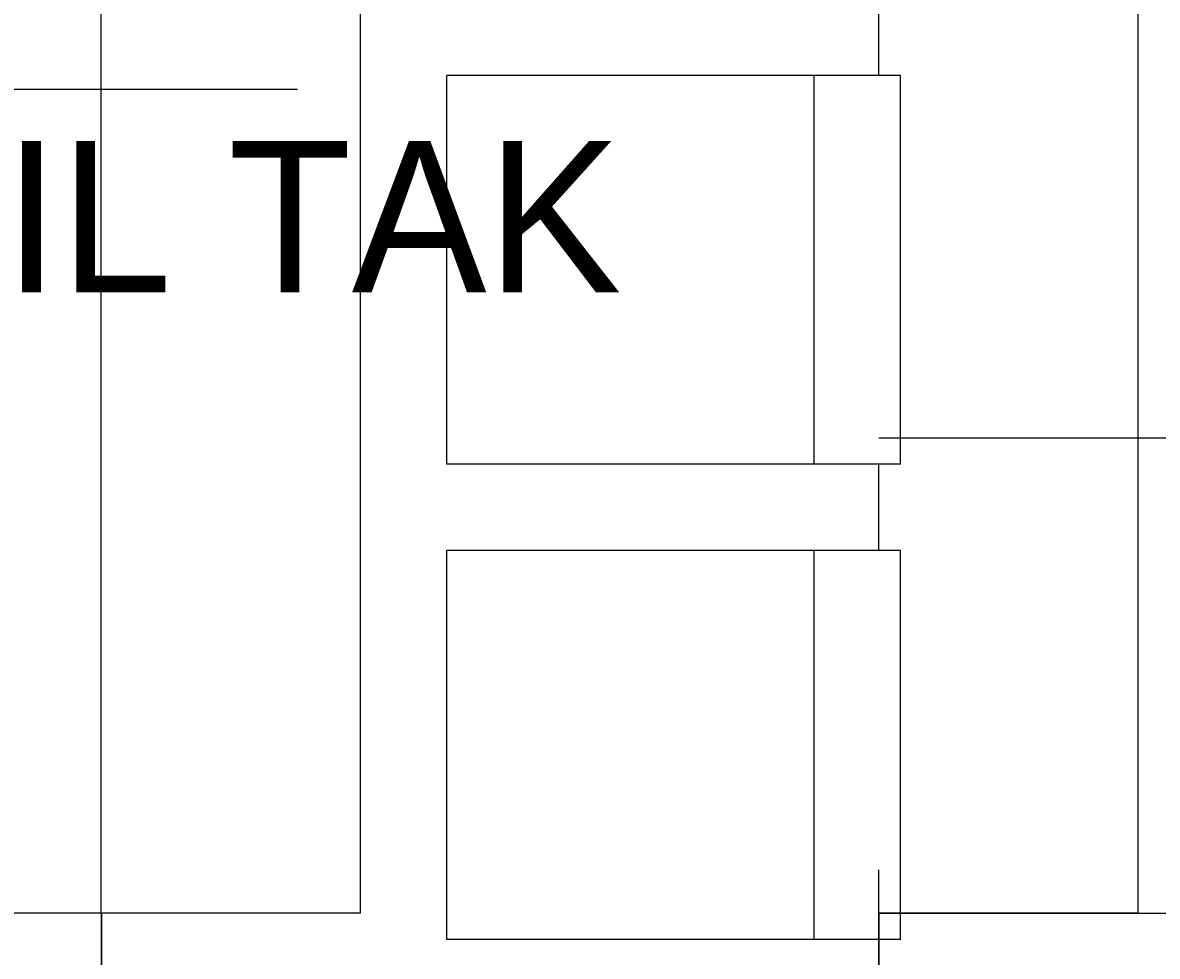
# Model space of a CAD drawing. Header units: millimetres. Extents: x 0 to 84060, y 0 to 52805.
# Tile 25 of 60: x 46341 to 47655, y 10871 to 11951. Entities that reach past the tile are written whole.
import ezdxf

# ---------------------------------------------------------------- set-up
doc = ezdxf.new("R2010")
doc.units = ezdxf.units.MM
doc.header["$LTSCALE"] = 50
doc.header["$MEASUREMENT"] = 0
doc.header["$PDMODE"] = 1
doc.linetypes.add('CENTRUMLINJE', pattern=[27, 20, -3, 1, -3])
doc.layers.get('DEFPOINTS').update_dxf_attribs({"linetype": 'CONTINUOUS'})
for name, color, linetype in [('20601A200D001$0$A12-HEL1', 251, 'CONTINUOUS'), ('V061-', 1, 'CONTINUOUS'), ('xref', 7, 'CENTRUMLINJE')]:
    doc.layers.add(name, color=color, linetype=linetype)
doc.styles.add('20601A200D001$0$STANDARD', font='ROMANS.SHX')
doc.styles.add('FISO', font='fiso')
doc.dimstyles.new('20601A200D001$0$Standard', dxfattribs={"dimtxt": 0.18, "dimasz": 0.18, "dimexe": 0.18, "dimexo": 0.0625, "dimgap": 0.09, "dimtad": 0, "dimtih": 1, "dimtoh": 1, "dimdec": 4, "dimzin": 0, "dimdsep": 46, "dimtxsty": '20601A200D001$0$STANDARD', "dimcen": 0.09, "dimadec": 0, "dimazin": 0, "dimtfac": 1, "dimtdec": 4, "dimtofl": 0, "dimtmove": 0, "dimatfit": 3, "dimfxl": 1, "dimtolj": 1, "dimtzin": 0, "dimarcsym": 0})

# ---------------------------------------------------------------- blocks, each defined once
blk = doc.blocks.new('*D329')
at = {"layer": '20601A200D001$0$A12-HEL1', "color": 0, "lineweight": -2, "transparency": 16777216}
for p, q in [((144423.2, 10920.8), (144423.2, 10425.7)), ((145323.2, 10920.8), (145323.2, 10425.7)), ((144423.3, 10425.8), (144872.4, 10425.8)), ((145323, 10425.8), (144873.9, 10425.8))]:
    blk.add_line(p, q, dxfattribs=at)
at = {"layer": '20601A200D001$0$A12-HEL1', "color": 0, "transparency": 16777216}
for points in [[(144423.3, 10425.9), (144423.3, 10425.8), (144423.2, 10425.8)], [(145323, 10425.9), (145323, 10425.8), (145323.2, 10425.8)]]:
    blk.add_solid(points, dxfattribs=at)
at = {"layer": 'DEFPOINTS', "color": 0, "transparency": 16777216}
for p in [(144423.2, 10920.8), (145323.2, 10920.8), (145323.2, 10425.8)]:
    blk.add_point(p, dxfattribs=at)
at = {"layer": '20601A200D001$0$A12-HEL1', "color": 0, "transparency": 16777216, "insert": (144873.2, 10425.8), "char_height": 0.18, "attachment_point": 5, "style": '20601A200D001$0$STANDARD'}
blk.add_mtext('\\A1;900.0000', dxfattribs=at)
blk = doc.blocks.new('*D330')
at = {"layer": '20601A200D001$0$A12-HEL1', "color": 0, "lineweight": -2, "transparency": 16777216}
for p, q in [((145323.2, 11470.8), (145723.3, 11470.8)), ((145723.2, 11470.7), (145723.2, 11196)), ((145723.2, 10921), (145723.2, 11195.7)), ((145323.2, 10920.8), (145723.3, 10920.8))]:
    blk.add_line(p, q, dxfattribs=at)
at = {"layer": '20601A200D001$0$A12-HEL1', "color": 0, "transparency": 16777216}
for points in [[(145723.1, 11470.7), (145723.2, 11470.7), (145723.2, 11470.8)], [(145723.1, 10921), (145723.2, 10921), (145723.2, 10920.8)]]:
    blk.add_solid(points, dxfattribs=at)
at = {"layer": 'DEFPOINTS', "color": 0, "transparency": 16777216}
for p in [(145323.2, 11470.8), (145723.2, 11470.8), (145323.2, 10920.8)]:
    blk.add_point(p, dxfattribs=at)
at = {"layer": '20601A200D001$0$A12-HEL1', "color": 0, "transparency": 16777216, "insert": (145723.2, 11195.8), "char_height": 0.18, "attachment_point": 5, "style": '20601A200D001$0$STANDARD'}
blk.add_mtext('\\A1;550.0000', dxfattribs=at)
blk = doc.blocks.new('*D331')
at = {"layer": '20601A200D001$0$A12-HEL1', "color": 0, "lineweight": -2, "transparency": 16777216}
for p, q in [((144423.1, 13670.8), (143974.7, 13670.8)), ((143974.8, 13670.7), (143974.8, 12296)), ((143974.8, 10921), (143974.8, 12295.7)), ((144423.1, 10920.8), (143974.7, 10920.8))]:
    blk.add_line(p, q, dxfattribs=at)
at = {"layer": '20601A200D001$0$A12-HEL1', "color": 0, "transparency": 16777216}
for points in [[(143974.8, 13670.7), (143974.9, 13670.7), (143974.8, 13670.8)], [(143974.8, 10921), (143974.9, 10921), (143974.8, 10920.8)]]:
    blk.add_solid(points, dxfattribs=at)
at = {"layer": 'DEFPOINTS', "color": 0, "transparency": 16777216}
for p in [(144423.2, 13670.8), (143974.8, 10920.8), (144423.2, 10920.8)]:
    blk.add_point(p, dxfattribs=at)
at = {"layer": '20601A200D001$0$A12-HEL1', "color": 0, "transparency": 16777216, "insert": (143974.8, 12295.8), "char_height": 0.18, "attachment_point": 5, "style": '20601A200D001$0$STANDARD'}
blk.add_mtext('\\A1;2750.0000', dxfattribs=at)
blk = doc.blocks.new('*D332')
at = {"layer": '20601A200D001$0$A12-HEL1', "color": 0, "lineweight": -2, "transparency": 16777216}
for p, q in [((144423.1, 10920.8), (143974.7, 10920.8)), ((143974.8, 10920.7), (143974.8, 10426)), ((143974.8, 9931), (143974.8, 10425.7)), ((144423.1, 9930.8), (143974.7, 9930.8))]:
    blk.add_line(p, q, dxfattribs=at)
at = {"layer": '20601A200D001$0$A12-HEL1', "color": 0, "transparency": 16777216}
for points in [[(143974.8, 10920.7), (143974.9, 10920.7), (143974.8, 10920.8)], [(143974.8, 9931), (143974.9, 9931), (143974.8, 9930.8)]]:
    blk.add_solid(points, dxfattribs=at)
at = {"layer": 'DEFPOINTS', "color": 0, "transparency": 16777216}
for p in [(144423.2, 10920.8), (143974.8, 9930.8), (144423.2, 9930.8)]:
    blk.add_point(p, dxfattribs=at)
at = {"layer": '20601A200D001$0$A12-HEL1', "color": 0, "transparency": 16777216, "insert": (143974.8, 10425.8), "char_height": 0.18, "attachment_point": 5, "style": '20601A200D001$0$STANDARD'}
blk.add_mtext('\\A1;990.0000', dxfattribs=at)
blk = doc.blocks.new('20601A200D001')
at = {"layer": '20601A200D001$0$A12-HEL1'}
for p, q in [((144423.15156, 10920.83904), (144423.15156, 13670.83904)), ((144723.15156, 10920.83904), (144723.15156, 13670.83904)), ((145623.15156, 10920.83904), (145623.15156, 13670.83904)), ((145323.15156, 11890.27457), (145323.15156, 11990.27457)), ((145348.15156, 11890.27457), (144823.15156, 11890.27457)), ((144823.15156, 11440.27457), (144823.15156, 11890.27457)), ((145248.15156, 11440.27457), (145248.15156, 11890.27457)), ((145348.15156, 11440.27457), (145348.15156, 11890.27457)), ((145348.15156, 11440.27457), (144823.15156, 11440.27457)), ((145323.15156, 11340.27457), (145323.15156, 11440.27457)), ((145348.15156, 11340.27457), (144823.15156, 11340.27457)), ((144823.15156, 10890.27457), (144823.15156, 11340.27457)), ((145248.15156, 10890.27457), (145248.15156, 11340.27457)), ((145348.15156, 10890.27457), (145348.15156, 11340.27457)), ((145323.15156, 10920.83904), (145323.15156, 10970.83904)), ((144723.15156, 10920.83904), (144423.15156, 10920.83904)), ((144423.15156, 10920.83904), (144423.15156, 9930.83904)), ((145623.15156, 10920.83904), (145323.15156, 10920.83904)), ((145323.15156, 9930.83904), (145323.15156, 10920.83904)), ((145348.15156, 10890.27457), (144823.15156, 10890.27457))]:
    blk.add_line(p, q, dxfattribs=at)
for base, p1, p2, picture, middle in [((143974.83522, 10920.83904), (144423.15156, 13670.83904), (144423.15156, 10920.83904), '*D331', (143974.83522, 12295.83904)), ((145723.15156, 11470.83904), (145323.15156, 10920.83904), (145323.15156, 11470.83904), '*D330', (145723.15156, 11195.83904)), ((143974.83522, 9930.83904), (144423.15156, 10920.83904), (144423.15156, 9930.83904), '*D332', (143974.83522, 10425.83904))]:
    dim = blk.add_linear_dim(base=base, p1=p1, p2=p2, angle=90, dimstyle='20601A200D001$0$Standard', dxfattribs=at)
    dim.commit()
    dim.dimension.update_dxf_attribs({"geometry": picture, "text_midpoint": middle})
dim = blk.add_linear_dim(base=(145323.15156, 10425.83904), p1=(144423.15156, 10920.83904), p2=(145323.15156, 10920.83904), dimstyle='20601A200D001$0$Standard', dxfattribs=at)
dim.commit()
dim.dimension.update_dxf_attribs({"geometry": '*D329', "text_midpoint": (144873.15156, 10425.83904)})

msp = doc.modelspace()

# ---------------------------------------------------------------- linework, layer by layer
at = {"layer": 'V061-'}
msp.add_line((42861.2, 11874.3), (46659.6, 11874.3), dxfattribs=at)

# ---------------------------------------------------------------- block references
at = {"layer": 'xref'}
msp.add_blockref('20601A200D001', (-97990.7, 0), dxfattribs=at)

# ---------------------------------------------------------------- texts
at = {"layer": 'V061-', "color": 1, "style": 'FISO'}
msp.add_text('BRANNISOLERES FRA GULV TIL TAK', height=175, dxfattribs=at).set_placement((42886.2, 11639.3))

doc.saveas('drawing.dxf')
